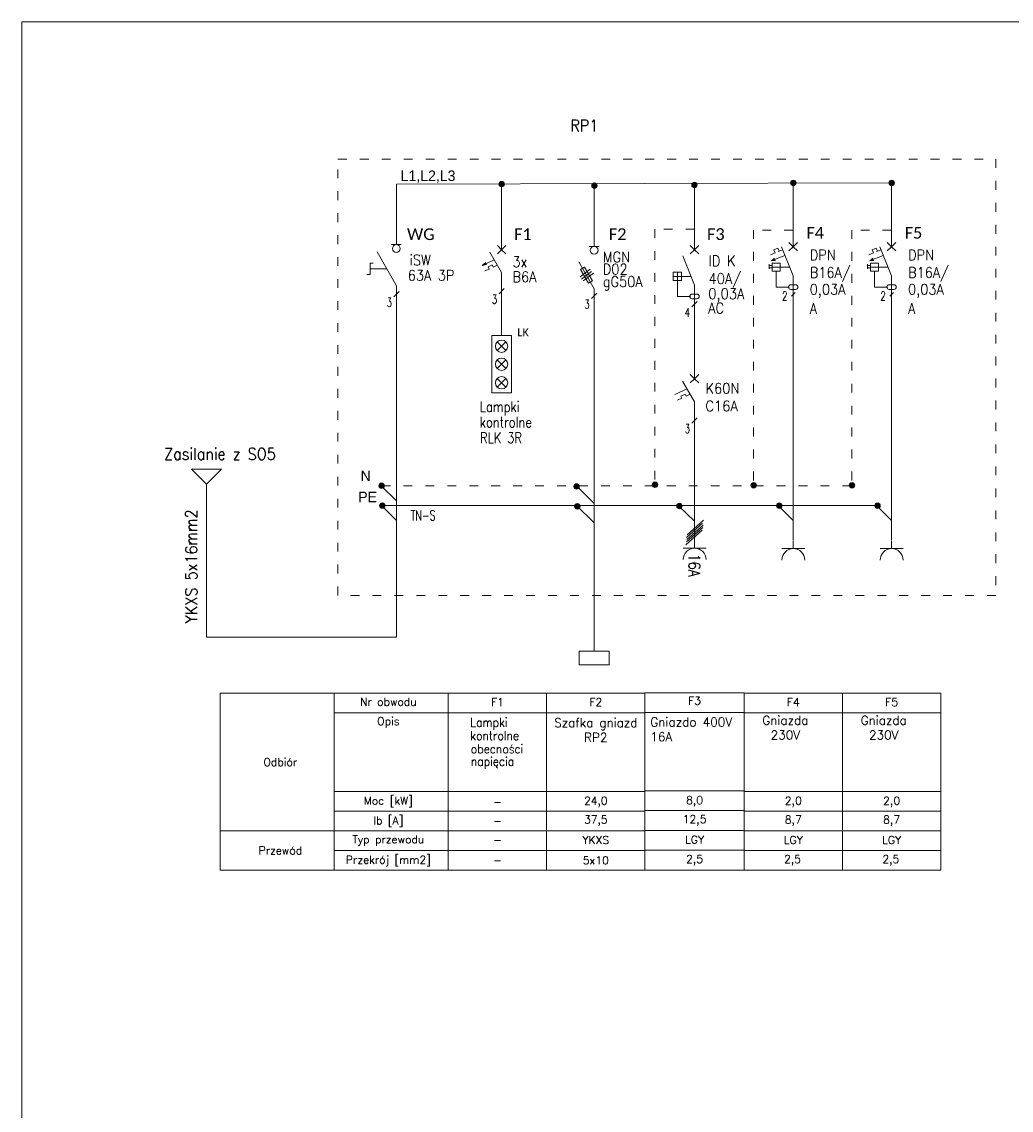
# Model space of a CAD drawing. Header units: millimetres. Extents: x 730 to 10409, y 1134 to 11940.
# Tile 13 of 49: x 756 to 2108, y 6565 to 8052. Entities that reach past the tile are written whole.
import ezdxf
from ezdxf.enums import TextEntityAlignment as Align

# ---------------------------------------------------------------- set-up
doc = ezdxf.new("R2010")
doc.units = ezdxf.units.MM
doc.linetypes.add('ACAD_ISO03W100', pattern=[30, 12, -18])
doc.layers.add('EL_OSP_Gniazda_Adresy', color=7, linetype='Continuous')
doc.layers.add('EL_OSP_Gniazda_Opisy', color=7, linetype='Continuous')
doc.layers.add('Schematy elektryka', color=7, linetype='Continuous', lineweight=9)
doc.styles.add('ELEKTR', font='romans.shx', dxfattribs={"width": 0.7})
doc.styles.add('ELEKTRYKA', font='simplex.shx')
doc.styles.add('SBC_Oz', font='Calibri', dxfattribs={"height": 2})
doc.styles.add('slv1-simplex', font='simplex.shx', dxfattribs={"width": 0.8})
doc.styles.add('STYLE3', font='romans.shx', dxfattribs={"width": 0.7, "height": 20})

# ---------------------------------------------------------------- blocks, each defined once
blk = doc.blocks.new('*U44')
at = {"ltscale": 2}
for p, q in [((-15, 0), (15, 0)), ((0, 0), (0, -10))]:
    blk.add_line(p, q, dxfattribs=at)
blk.add_arc((0, 15), 15, 180, 0, dxfattribs=at)
at = {"layer": 'EL_OSP_Gniazda_Adresy', "ltscale": 2, "width": 0.7}
blk.add_attdef('ADRES', text='', height=19, dxfattribs=at).set_placement((20, 5), align=Align.MIDDLE_LEFT)
at = {"layer": 'EL_OSP_Gniazda_Opisy', "ltscale": 2, "width": 0.7}
blk.add_attdef('LICZBAGNIAZD', text='', height=16, dxfattribs=at).set_placement((0, 15), align=Align.MIDDLE_CENTER)
blk = doc.blocks.new('*U45')
at = {"ltscale": 2}
for p, q in [((-15, 0), (15, 0)), ((0, 0), (0, -10))]:
    blk.add_line(p, q, dxfattribs=at)
blk.add_arc((0, 15), 15, 180, 0, dxfattribs=at)
at = {"layer": 'EL_OSP_Gniazda_Adresy', "ltscale": 2, "width": 0.7}
blk.add_attdef('ADRES', text='', height=19, dxfattribs=at).set_placement((20, 5), align=Align.MIDDLE_LEFT)
at = {"layer": 'EL_OSP_Gniazda_Opisy', "ltscale": 2, "width": 0.7}
blk.add_attdef('LICZBAGNIAZD', text='', height=16, dxfattribs=at).set_placement((0, 15), align=Align.MIDDLE_CENTER)
blk = doc.blocks.new('*U46')
at = {"ltscale": 2}
for p, q in [((-15, 0), (15, 0)), ((0, 0), (0, -10))]:
    blk.add_line(p, q, dxfattribs=at)
blk.add_arc((0, 15), 15, 180, 0, dxfattribs=at)
at = {"layer": 'EL_OSP_Gniazda_Adresy', "ltscale": 2, "width": 0.7}
blk.add_attdef('ADRES', text='', height=19, dxfattribs=at).set_placement((20, 5), align=Align.MIDDLE_LEFT)
at = {"layer": 'EL_OSP_Gniazda_Opisy', "ltscale": 2, "width": 0.7}
blk.add_attdef('LICZBAGNIAZD', text='', height=16, dxfattribs=at).set_placement((0, 15), align=Align.MIDDLE_CENTER)

msp = doc.modelspace()

# ---------------------------------------------------------------- hatches: boundary and pattern name
at = {"layer": 'Schematy elektryka', "lineweight": 15, "ltscale": 20}
h = msp.add_hatch(color=256, dxfattribs=at)
edge = h.paths.add_edge_path()
edge.add_arc((1411.54, 7830.08), 3.71, 0, 360)
h = msp.add_hatch(color=256, dxfattribs=at)
edge = h.paths.add_edge_path()
edge.add_arc((1538.35, 7827.92), 3.71, 0, 360)
h = msp.add_hatch(color=256, dxfattribs=at)
edge = h.paths.add_edge_path()
edge.add_arc((1675.08, 7828.92), 3.71, 0, 360)
h = msp.add_hatch(color=256, dxfattribs=at)
edge = h.paths.add_edge_path()
edge.add_arc((1810.3, 7831.7), 3.71, 0, 360)
h = msp.add_hatch(color=256, dxfattribs=at)
edge = h.paths.add_edge_path()
edge.add_arc((1944.7, 7831.7), 3.71, 0, 360)
h = msp.add_hatch(color=256, dxfattribs=at)
edge = h.paths.add_edge_path()
edge.add_arc((1247.41, 7417.95), 3.71, 0, 360)
h = msp.add_hatch(color=256, dxfattribs=at)
edge = h.paths.add_edge_path()
edge.add_arc((1513.93, 7417.01), 3.71, 0, 360)
h = msp.add_hatch(color=256, dxfattribs=at)
edge = h.paths.add_edge_path()
edge.add_arc((1621.14, 7419.34), 3.71, 0, 360)
h = msp.add_hatch(color=256, dxfattribs=at)
edge = h.paths.add_edge_path()
edge.add_arc((1756, 7418.68), 3.71, 0, 360)
h = msp.add_hatch(color=256, dxfattribs=at)
edge = h.paths.add_edge_path()
edge.add_arc((1890.4, 7418.68), 3.71, 0, 360)
h = msp.add_hatch(color=256, dxfattribs=at)
edge = h.paths.add_edge_path()
edge.add_arc((1248.52, 7390.81), 3.71, 0, 360)
h = msp.add_hatch(color=256, dxfattribs=at)
edge = h.paths.add_edge_path()
edge.add_arc((1515.04, 7389.86), 3.71, 0, 360)
h = msp.add_hatch(color=256, dxfattribs=at)
edge = h.paths.add_edge_path()
edge.add_arc((1654.59, 7390.29), 3.71, 0, 360)
h = msp.add_hatch(color=256, dxfattribs=at)
edge = h.paths.add_edge_path()
edge.add_arc((1790.93, 7390.71), 3.71, 0, 360)
h = msp.add_hatch(color=256, dxfattribs=at)
edge = h.paths.add_edge_path()
edge.add_arc((1925.33, 7390.71), 3.71, 0, 360)

# ---------------------------------------------------------------- linework, layer by layer
at = {"layer": 'Schematy elektryka', "lineweight": 15}
for p, q in [((1267.62, 7830.08), (1944.7, 7831.7)), ((1267.62, 7756.84), (1267.62, 7830.08)), ((1411.54, 7756.84), (1411.54, 7830.08)), ((1537.98, 7754.48), (1537.98, 7827.72)), ((1411.54, 7765.04), (1411.54, 7778.48)), ((1267.62, 7770.28), (1267.62, 7770.28)), ((1411.54, 7765.04), (1411.54, 7740.35)), ((1537.98, 7767.92), (1537.98, 7767.92)), ((1260.9, 7747.43), (1274.34, 7747.43)), ((1267.62, 7756.84), (1267.62, 7747.43)), ((1537.98, 7754.48), (1537.98, 7745.07)), ((1810, 7744.6), (1804.27, 7750.34)), ((1810, 7744.6), (1815.74, 7750.34)), ((1944.4, 7744.6), (1938.67, 7750.34)), ((1944.4, 7744.6), (1950.14, 7750.34)), ((1267.73, 7691.08), (1241.47, 7737.46)), ((1411.54, 7709.1), (1395.28, 7737.26)), ((1411.54, 7740.35), (1405.8, 7746.09)), ((1411.54, 7740.35), (1405.8, 7734.62)), ((1411.54, 7740.35), (1417.28, 7746.09)), ((1411.54, 7740.35), (1417.28, 7734.62)), ((1531.26, 7745.07), (1544.7, 7745.07)), ((1675.15, 7740.34), (1669.41, 7746.08)), ((1675.15, 7740.34), (1669.41, 7734.61)), ((1675.15, 7740.34), (1680.88, 7746.08)), ((1675.15, 7740.34), (1680.88, 7734.61)), ((1810, 7744.6), (1804.27, 7738.87)), ((1810, 7744.6), (1815.74, 7738.87)), ((1944.4, 7744.6), (1938.67, 7738.87)), ((1944.4, 7744.6), (1950.14, 7738.87)), ((1231.75, 7714.27), (1231.75, 7722.04)), ((1231.75, 7722.04), (1235.99, 7722.04)), ((1401.35, 7726.75), (1384.7, 7718.99)), ((1389.75, 7723.08), (1384.7, 7718.99)), ((1384.7, 7718.99), (1391.09, 7720.22)), ((1398.67, 7719.6), (1392.96, 7716.94)), ((1400.01, 7716.74), (1398.67, 7719.6)), ((1405.62, 7719.36), (1400.01, 7716.74)), ((1227.51, 7706.49), (1231.75, 7706.49)), ((1254.6, 7714.27), (1231.75, 7714.27)), ((1231.75, 7714.27), (1231.75, 7706.49)), ((1394.29, 7714.08), (1388.57, 7711.41)), ((1392.96, 7716.94), (1394.29, 7714.08)), ((1411.54, 7709.1), (1411.54, 7684.41)), ((1267.73, 7210.96), (1267.73, 7691.08)), ((1810, 7674.2), (1810.18, 7526.78)), ((1944.4, 7674.2), (1944.58, 7526.78)), ((1267.73, 7662.76), (1267.73, 7662.76)), ((1810.18, 7526.78), (1810.18, 7343.2)), ((1944.58, 7526.78), (1944.58, 7343.2)), ((1267.84, 7397.25), (1247.25, 7417.44)), ((1537.98, 7393.92), (1514.4, 7417.32)), ((1267.73, 7370.69), (1247.14, 7390.88)), ((1537.98, 7367.48), (1514, 7390.92)), ((1810.18, 7370.69), (1789.58, 7390.88)), ((1944.58, 7370.69), (1923.98, 7390.88)), ((1182.74, 7134.79), (1026.83, 7134.79)), ((1182.74, 6892.87), (1182.74, 7134.79)), ((1182.74, 7107.91), (1338.64, 7107.91)), ((1338.64, 7107.91), (1473.04, 7107.91)), ((1473.04, 7107.91), (1607.44, 7107.91)), ((1742.98, 7107.91), (1877.38, 7107.91)), ((1877.38, 7107.91), (2011.78, 7107.91)), ((1182.74, 7000.39), (1338.64, 7000.39)), ((1338.64, 7000.39), (1473.04, 7000.39)), ((1473.04, 7000.39), (1607.44, 7000.39)), ((1742.98, 7000.39), (1877.38, 7000.39)), ((1877.38, 7000.39), (2011.78, 7000.39)), ((1182.74, 6973.51), (1338.64, 6973.51)), ((1338.64, 6973.51), (1473.04, 6973.51)), ((1473.04, 6973.51), (1607.44, 6973.51)), ((1742.98, 6973.51), (1877.38, 6973.51)), ((1877.38, 6973.51), (2011.78, 6973.51)), ((1134.35, 6946.63), (1026.83, 6946.63)), ((1134.35, 6946.63), (1258, 6946.63)), ((1134.35, 6946.63), (1338.64, 6946.63)), ((1338.64, 6946.63), (1473.04, 6946.63)), ((1473.04, 6946.63), (1607.44, 6946.63)), ((1742.98, 6946.63), (1877.38, 6946.63)), ((1877.38, 6946.63), (2011.78, 6946.63)), ((1182.74, 6919.75), (1338.64, 6919.75)), ((1338.64, 6919.75), (1473.04, 6919.75)), ((1473.04, 6919.75), (1607.44, 6919.75)), ((1742.98, 6919.75), (1877.38, 6919.75)), ((1877.38, 6919.75), (2011.78, 6919.75)), ((1026.83, 6892.87), (1182.74, 6892.87)), ((1080.59, 6892.87), (1080.59, 6892.87))]:
    msp.add_line(p, q, dxfattribs=at)
at = {"layer": 'Schematy elektryka'}
for p, q in [((1675.15, 7739.6), (1675.15, 7828.44)), ((1675.15, 7671.9), (1675.15, 7592.24)), ((1675.15, 7611.36), (1675.15, 7564.18)), ((1675.15, 7589.85), (1675.15, 7589.85)), ((1675.15, 7564.18), (1669.37, 7569.95)), ((1675.15, 7564.18), (1680.93, 7569.95)), ((1675.15, 7532.69), (1658.77, 7561.07)), ((1675.15, 7564.18), (1669.37, 7558.4)), ((1675.15, 7564.18), (1680.93, 7558.4)), ((1664.88, 7550.47), (1648.11, 7542.65)), ((1662.18, 7543.27), (1656.43, 7540.58)), ((1656.43, 7540.58), (1657.77, 7537.71)), ((1663.53, 7540.39), (1662.18, 7543.27)), ((1669.18, 7543.03), (1663.53, 7540.39)), ((1657.77, 7537.71), (1652.01, 7535.02)), ((1675.15, 7532.69), (1675.15, 7507.82)), ((1675.27, 7507.82), (1675.27, 7343.2)), ((1007.98, 7420.28), (987.46, 7440.8)), ((987.46, 7440.8), (1007.98, 7440.8)), ((1007.98, 7440.8), (1028.5, 7440.8)), ((1028.5, 7440.8), (1007.98, 7420.28)), ((1674.92, 7369.5), (1654.17, 7389.84)), ((1664, 7347.2), (1686.28, 7366.92)), ((1664.16, 7341.33), (1686.44, 7361.05)), ((1664.65, 7344.43), (1686.93, 7364.15)), ((1664.99, 7351.1), (1687.27, 7370.82)), ((1663.17, 7337.43), (1685.45, 7357.15)), ((1026.83, 7134.79), (1026.83, 6892.87)), ((1607.44, 7108.14), (1742.98, 7108.14)), ((1607.44, 7001.3), (1742.98, 7001.3)), ((1607.44, 6974.19), (1742.98, 6974.19)), ((1607.44, 6947.09), (1742.98, 6947.09)), ((1607.44, 6919.98), (1742.98, 6919.98))]:
    msp.add_line(p, q, dxfattribs=at)
at = {"layer": 'Schematy elektryka', "lineweight": 15, "ltscale": 0.6}
for p, q in [((1810, 7744.6), (1810, 7829.47)), ((1944.4, 7744.6), (1944.4, 7829.47)), ((1411.54, 7684.41), (1411.54, 7622.98)), ((1537.98, 7686.99), (1537.98, 7192.24)), ((1007.98, 7210.96), (1267.73, 7210.96))]:
    msp.add_line(p, q, dxfattribs=at)
at = {"layer": 'Schematy elektryka', "linetype": 'ACAD_ISO03W100', "lineweight": 9}
for p, q in [((1675.15, 7768.58), (1620.91, 7768.58)), ((1620.91, 7768.58), (1620.91, 7419.92)), ((1809.87, 7767.37), (1755.64, 7767.37)), ((1755.64, 7767.37), (1755.64, 7418.71)), ((1944.27, 7767.37), (1890.04, 7767.37)), ((1890.04, 7767.37), (1890.04, 7418.71))]:
    msp.add_line(p, q, dxfattribs=at)
at = {"layer": 'Schematy elektryka', "ltscale": 2}
for p, q in [((1675.15, 7740.34), (1675.15, 7762.9)), ((1675.15, 7691.97), (1659.03, 7732.27)), ((1657.41, 7704.06), (1646.13, 7704.06)), ((1651.77, 7709.7), (1651.77, 7698.42)), ((1675.15, 7661.34), (1675.15, 7691.97)), ((1678.77, 7669.59), (1671.52, 7662.34)), ((1678.77, 7510.78), (1671.52, 7503.53))]:
    msp.add_line(p, q, dxfattribs=at)
at = {"layer": 'Schematy elektryka', "lineweight": 15, "ltscale": 4}
for p, q in [((1778.93, 7733.64), (1785.22, 7736.16)), ((1779.7, 7725.15), (1798.74, 7732.76)), ((1789.41, 7737.83), (1795.7, 7740.35)), ((1913.33, 7733.64), (1919.62, 7736.16)), ((1914.1, 7725.15), (1933.14, 7732.76)), ((1923.81, 7737.83), (1930.1, 7740.35)), ((1777.25, 7714.13), (1777.25, 7720.53)), ((1781.25, 7718.9), (1777.25, 7718.9)), ((1781.2, 7725.75), (1784.4, 7728.95)), ((1781.2, 7725.75), (1785.73, 7725.64)), ((1911.65, 7714.13), (1911.65, 7720.53)), ((1915.65, 7718.9), (1911.65, 7718.9)), ((1915.6, 7725.75), (1918.8, 7728.95)), ((1915.6, 7725.75), (1920.13, 7725.64)), ((1781.25, 7715.7), (1777.25, 7715.7)), ((1915.65, 7715.7), (1911.65, 7715.7))]:
    msp.add_line(p, q, dxfattribs=at)
at = {"layer": 'Schematy elektryka', "lineweight": 15, "ltscale": 2}
for p, q in [((1810, 7704.6), (1794, 7744.6)), ((1944.4, 7704.6), (1928.4, 7744.6)), ((1792.4, 7716.6), (1781.2, 7716.6)), ((1810, 7674.2), (1810, 7704.6)), ((1926.8, 7716.6), (1915.6, 7716.6)), ((1944.4, 7674.2), (1944.4, 7704.6)), ((1271.33, 7683.25), (1264.13, 7676.05)), ((1415.14, 7687.35), (1407.94, 7680.15)), ((1541.58, 7680.89), (1534.38, 7673.69)), ((1812.5, 7682.06), (1807.5, 7677.06)), ((1946.9, 7682.06), (1941.9, 7677.06)), ((1417.48, 7614.54), (1405.6, 7602.66)), ((1417.48, 7602.66), (1405.6, 7614.54)), ((1417.48, 7589.93), (1405.6, 7578.05)), ((1417.48, 7578.05), (1405.6, 7589.93)), ((1417.48, 7564.6), (1405.6, 7552.72)), ((1417.48, 7552.72), (1405.6, 7564.6))]:
    msp.add_line(p, q, dxfattribs=at)
at = {"layer": 'Schematy elektryka', "lineweight": 18}
for p, q in [((1537.98, 7686.99), (1516.97, 7724.09)), ((1518.78, 7703.4), (1532.67, 7713.87)), ((1520.53, 7700.31), (1534.42, 7710.77)), ((1523.02, 7697.77), (1536.91, 7708.24))]:
    msp.add_line(p, q, dxfattribs=at)
at = {"layer": 'Schematy elektryka', "ltscale": 5}
for p, q in [((1652.58, 7704.06), (1670.31, 7704.06)), ((1651.77, 7676.66), (1651.77, 7698.42)), ((1668.7, 7676.66), (1651.77, 7676.66)), ((1671.92, 7679.88), (1678.37, 7679.88)), ((1671.92, 7673.43), (1678.37, 7673.43))]:
    msp.add_line(p, q, dxfattribs=at)
at = {"layer": 'Schematy elektryka', "lineweight": 15, "ltscale": 5}
for p, q in [((1786.8, 7689.4), (1786.8, 7711)), ((1787.6, 7716.6), (1805.2, 7716.6)), ((1921.2, 7689.4), (1921.2, 7711)), ((1922, 7716.6), (1939.6, 7716.6)), ((1803.6, 7689.4), (1786.8, 7689.4)), ((1806.8, 7692.6), (1813.2, 7692.6)), ((1938, 7689.4), (1921.2, 7689.4)), ((1941.2, 7692.6), (1947.6, 7692.6)), ((1806.8, 7686.2), (1813.2, 7686.2)), ((1941.2, 7686.2), (1947.6, 7686.2))]:
    msp.add_line(p, q, dxfattribs=at)
at = {"layer": 'Schematy elektryka', "lineweight": 9}
msp.add_line((1007.98, 7210.96), (1007.98, 7420.28), dxfattribs=at)
at = {"layer": 'Schematy elektryka', "linetype": 'ACAD_ISO03W100'}
msp.add_line((1247.41, 7417.95), (1890.04, 7417.8), dxfattribs=at)
at = {"layer": 'Schematy elektryka', "linetype": 'ByBlock', "lineweight": 15, "ltscale": 0.7}
msp.add_line((1247.14, 7390.88), (1923.98, 7390.88), dxfattribs=at)
at = {"layer": 'Schematy elektryka'}
for points in [[(755.65, 8051.85), (4955.65, 8051.85), (4955.65, 5081.85), (755.65, 5081.85)], [(1607.44, 6892.87), (1607.44, 7134.93), (1742.98, 7134.93), (1742.98, 6892.87)]]:
    msp.add_lwpolyline(points, close=True, dxfattribs=at)
at = {"layer": 'Schematy elektryka', "linetype": 'ACAD_ISO03W100'}
msp.add_lwpolyline([(1187.85, 7864.36), (2087.04, 7864.36), (2087.04, 7268.24), (1187.85, 7268.24)], close=True, dxfattribs=at)
at = {"layer": 'Schematy elektryka', "lineweight": 15, "ltscale": 4}
for points in [[(1785.22, 7736.16), (1785.22, 7736.16), (1783.54, 7740.34), (1789.24, 7742.62), (1790.91, 7738.43)], [(1919.62, 7736.16), (1919.62, 7736.16), (1917.94, 7740.34), (1923.64, 7742.62), (1925.31, 7738.43)]]:
    msp.add_lwpolyline(points, dxfattribs=at)
at = {"layer": 'Schematy elektryka', "lineweight": 15, "ltscale": 2}
for points in [[(1781.2, 7722.2), (1792.4, 7722.2), (1792.4, 7711), (1781.2, 7711)], [(1915.6, 7722.2), (1926.8, 7722.2), (1926.8, 7711), (1915.6, 7711)]]:
    msp.add_lwpolyline(points, close=True, dxfattribs=at)
at = {"layer": 'Schematy elektryka', "lineweight": 18}
msp.add_lwpolyline([(1530.1, 7694.64), (1535.69, 7697.87), (1524.94, 7716.49), (1519.35, 7713.27)], close=True, dxfattribs=at)
at = {"layer": 'Schematy elektryka', "ltscale": 2}
msp.add_lwpolyline([(1646.13, 7709.7), (1657.41, 7709.7), (1657.41, 7698.42), (1646.13, 7698.42)], close=True, dxfattribs=at)
at = {"layer": 'Schematy elektryka', "lineweight": 15}
for points in [[(1424.98, 7623.23), (1424.98, 7544.73), (1398.1, 7544.73), (1398.1, 7623.23)], [(1338.64, 6892.87), (1338.64, 7134.79), (1473.04, 7134.79), (1473.04, 6892.87)], [(1473.04, 6892.87), (1473.04, 7134.79), (1607.44, 7134.79), (1607.44, 6892.87)], [(1742.98, 6892.87), (1742.98, 7134.79), (1877.38, 7134.79), (1877.38, 6892.87)], [(1877.38, 6892.87), (1877.38, 7134.79), (2011.78, 7134.79), (2011.78, 6892.87)]]:
    msp.add_lwpolyline(points, close=True, dxfattribs=at)
at = {"layer": 'Schematy elektryka', "lineweight": 15, "ltscale": 0.6}
msp.add_lwpolyline([(1558.47, 7192.24), (1517.48, 7192.24), (1517.48, 7173.43), (1558.47, 7173.43)], close=True, dxfattribs=at)
at = {"layer": 'Schematy elektryka', "lineweight": 15}
msp.add_lwpolyline([(1134.35, 6892.87), (1338.64, 6892.87), (1338.64, 7134.79), (1134.35, 7134.79)], dxfattribs=at)
at = {"layer": 'Schematy elektryka', "lineweight": 15, "ltscale": 20}
for centre in [(1411.54, 7830.08), (1538.35, 7827.92), (1675.08, 7828.92), (1810.3, 7831.7), (1944.7, 7831.7), (1247.41, 7417.95), (1513.93, 7417.01), (1621.14, 7419.34), (1756, 7418.68), (1890.4, 7418.68), (1248.52, 7390.81), (1515.04, 7389.86), (1654.59, 7390.29), (1790.93, 7390.71), (1925.33, 7390.71)]:
    msp.add_circle(centre, 3.71, dxfattribs=at)
at = {"layer": 'Schematy elektryka', "lineweight": 15}
for centre, radius in [((1267.62, 7742.06), 5.38), ((1537.98, 7739.7), 5.38), ((1411.54, 7608.6), 8.4), ((1411.54, 7583.99), 8.4), ((1411.54, 7558.66), 8.4)]:
    msp.add_circle(centre, radius, dxfattribs=at)
at = {"layer": 'Schematy elektryka', "lineweight": 15, "ltscale": 4}
for centre in [(1803.6, 7689.4), (1938, 7689.4)]:
    msp.add_circle(centre, 0.4, dxfattribs=at)
at = {"layer": 'Schematy elektryka', "ltscale": 4}
msp.add_circle((1668.7, 7676.66), 0.403, dxfattribs=at)
at = {"layer": 'Schematy elektryka', "lineweight": 15, "ltscale": 5}
for centre, start, end in [((1806.8, 7689.4), 90, 270), ((1813.2, 7689.4), 270, 90), ((1941.2, 7689.4), 90, 270), ((1947.6, 7689.4), 270, 90)]:
    msp.add_arc(centre, 3.2, start, end, dxfattribs=at)
at = {"layer": 'Schematy elektryka', "ltscale": 5}
for centre, start, end in [((1671.92, 7676.66), 90, 270), ((1678.37, 7676.66), 270, 90)]:
    msp.add_arc(centre, 3.22, start, end, dxfattribs=at)

# ---------------------------------------------------------------- block references
at = {"layer": 'Schematy elektryka', "lineweight": 15, "ltscale": 2, "xscale": 1.040000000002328, "yscale": 1.040000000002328, "zscale": 1.040000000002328, "rotation": 180}
for name, p in [('*U44', (1675.27, 7332.8)), ('*U45', (1810.18, 7332.06)), ('*U46', (1944.58, 7332.06))]:
    msp.add_blockref(name, p, dxfattribs=at)

# ---------------------------------------------------------------- texts
at = {"layer": 'Schematy elektryka', "lineweight": 15, "style": 'ELEKTRYKA', "width": 0.9}
for s, p in [('RP1', (1524.59, 7909.99)), ('Zasilanie z SO5', (1026.54, 7461.87))]:
    msp.add_text(s, height=16, dxfattribs=at).set_placement(p, align=Align.MIDDLE)
at = {"layer": 'Schematy elektryka', "lineweight": 15, "ltscale": 2, "style": 'ELEKTR'}
for s, height, width, p in [('iSW', 14.4, 0.9, (1285.86, 7726.38)), ('MGN', 14.4, 0.9, (1549.83, 7730.45)), ('DPN', 14.4, 0.9, (1832.64, 7733.24)), ('DPN', 14.4, 0.9, (1967.04, 7733.24)), ('3x', 14.4, 0.9, (1426.36, 7724.02)), ('D02', 14.4, 0.9, (1549.83, 7713.93)), ('B16A/', 14.4, 0.9, (1832.64, 7709.25)), ('B16A/', 14.4, 0.9, (1967.04, 7709.25)), ('63A 3P', 14.4, 0.9, (1283.16, 7705.52)), ('B6A', 14.4, 0.9, (1426.36, 7703.37)), ('gG50A', 14.4, 0.9, (1549.83, 7696.91)), ('0,03A', 14.4, 0.9, (1832.64, 7686.31)), ('0,03A', 14.4, 0.9, (1967.04, 7686.31)), ('3', 12, 0.7, (1254.43, 7668.53)), ('3', 12, 0.7, (1398.24, 7672.64)), ('2', 12, 0.7, (1794.93, 7677.26)), ('2', 12, 0.7, (1929.33, 7677.26)), ('3', 12, 0.7, (1524.68, 7666.17)), ('Lampki', 14.4, 0.8, (1381.72, 7525.97)), ('kontrolne', 14.4, 0.8, (1381.72, 7504.96)), ('RLK 3R', 14.4, 0.8, (1382.1, 7483.45)), ('Lampki', 12, 0.9, (1368.67, 7094.73)), ('kontrolne', 12, 0.9, (1368.67, 7076.65)), ('obecności', 12, 0.9, (1369.43, 7058.46)), ('napięcia', 12, 0.9, (1369.43, 7041.42))]:
    msp.add_text(s, height=height, dxfattribs=dict(at, width=width)).set_placement(p, align=Align.MIDDLE_LEFT)
at = {"layer": 'Schematy elektryka', "ltscale": 2, "style": 'ELEKTR'}
for s, height, width, p in [('ID K', 14.508, 0.9, (1694.36, 7725.21)), ('40A/', 14.508, 0.9, (1694.36, 7701.04)), ('0,03A', 14.508, 0.9, (1694.02, 7680.35)), ('4', 12.09, 0.7, (1661.75, 7654.77)), ('AC', 14.508, 0.9, (1693.71, 7660.66)), ('K60N', 14.508, 0.9, (1690.07, 7551.09)), ('C16A', 14.508, 0.9, (1690.07, 7526.92)), ('3', 12.09, 0.7, (1661.75, 7495.95))]:
    msp.add_text(s, height=height, dxfattribs=dict(at, width=width)).set_placement(p, align=Align.MIDDLE_LEFT)
at = {"layer": 'Schematy elektryka', "lineweight": 18, "ltscale": 2, "style": 'ELEKTR', "width": 0.9}
for p in [(1832.63, 7660.08), (1967.03, 7660.08)]:
    msp.add_text('A', height=14.4, dxfattribs=at).set_placement(p, align=Align.MIDDLE_LEFT)
at = {"layer": 'Schematy elektryka', "lineweight": 15, "style": 'ELEKTRYKA', "width": 0.9}
msp.add_text('YKXS 5x16mm2', height=16, rotation=90, dxfattribs=at).set_placement((987.26, 7307.99), align=Align.MIDDLE)
at = {"layer": 'Schematy elektryka', "lineweight": 15, "style": 'ELEKTRYKA'}
for s, p in [('Nr obwodu', (1256.72, 7122.83)), ('Opis', (1256.72, 7094.92)), ('Odbiór', (1109.12, 7040.71)), ('Moc [kW]', (1256.72, 6986.95)), ('Ib [A]', (1256.72, 6960.07)), ('Typ przewodu', (1256.72, 6933.19)), ('Przewód', (1109.12, 6919.75)), ('Przekrój [mm2]', (1256.72, 6906.31))]:
    msp.add_text(s, height=10.752, dxfattribs=at).set_placement(p, align=Align.MIDDLE)
at = {"layer": 'Schematy elektryka', "lineweight": 15, "char_height": 14.4, "attachment_point": 1}
for s, insert, width in [('L1,L2,L3', (1273.47, 7848.69), 8.1082), ('N', (1218.75, 7438.75), 8.1082), ('PE', (1215.57, 7409.88), 9.9508)]:
    msp.add_mtext(s, dxfattribs=dict(at, insert=insert, width=width))
at = {"layer": 'Schematy elektryka', "lineweight": 15, "ltscale": 0.6, "insert": (1287.24, 7384.2), "char_height": 13.44, "width": 57.1148, "attachment_point": 1, "style": 'STYLE3'}
msp.add_mtext('TN-S', dxfattribs=at)
at = {"layer": 'Schematy elektryka', "insert": (1683.07, 7325.22), "char_height": 16, "attachment_point": 1, "rotation": 270, "style": 'slv1-simplex'}
msp.add_mtext_dynamic_manual_height_columns('16A', width=62.1915, gutter_width=12.5, heights=[0], dxfattribs=at)
at = {"layer": 'Schematy elektryka', "lineweight": 15, "style": 'ELEKTRYKA'}
for s, insert, char_height, width, attachment_point in [('F1', (1405.84, 7122.41), 10.752, 115.9378, 5), ('F2', (1540.24, 7122.41), 10.752, 115.9378, 5), ('F4', (1810.18, 7122.41), 10.752, 115.9378, 5), ('F5', (1944.58, 7122.41), 10.752, 115.9378, 5), ('Szafka gniazd RP2', (1540.24, 7100.31), 12, 134.4, 2), ('Gniazda 230V', (1799.33, 7103.52), 12, 80, 2), ('Gniazda 230V', (1933.73, 7103.52), 12, 80, 2), ('24,0', (1540.24, 6986.06), 10.752, 134.4, 5), ('2,0', (1810.18, 6986.06), 10.752, 134.4, 5), ('2,0', (1944.58, 6986.06), 10.752, 134.4, 5), ('-', (1405.84, 6986.06), 10.75, 134.4, 5), ('-', (1405.84, 6960.31), 10.75, 134.4, 5), ('37,5', (1540.24, 6960.31), 10.752, 134.4, 5), ('8,7', (1810.18, 6960.31), 10.752, 134.4, 5), ('8,7', (1944.58, 6960.31), 10.752, 134.4, 5), ('-', (1405.84, 6934.15), 10.75, 134.4, 5), ('YKXS', (1540.24, 6934.15), 10.752, 134.4, 5), ('LGY', (1810.18, 6934.15), 10.752, 134.4, 5), ('LGY', (1944.58, 6934.15), 10.752, 134.4, 5), ('-', (1405.84, 6906.29), 10.75, 134.4, 5), ('5x10', (1540.24, 6906.29), 10.752, 134.4, 5), ('2,5', (1809.14, 6906.29), 10.752, 134.4, 5), ('2,5', (1943.54, 6906.29), 10.752, 134.4, 5)]:
    msp.add_mtext(s, dxfattribs=dict(at, insert=insert, char_height=char_height, width=width, attachment_point=attachment_point))
at = {"layer": 'Schematy elektryka', "style": 'ELEKTRYKA'}
for s, insert, char_height, width, attachment_point in [('F3', (1675.21, 7124.35), 10.843, 116.9157, 5), ('Gniazdo 400V 16A', (1614.74, 7101.31), 12.09, 128.2372, 1), ('8,0', (1675.21, 6986.85), 10.843, 135.5336, 5), ('12,5', (1675.21, 6960.88), 10.843, 135.5336, 5), ('LGY', (1675.21, 6934.5), 10.843, 135.5336, 5), ('2,5', (1675.21, 6906.41), 10.843, 135.5336, 5)]:
    msp.add_mtext(s, dxfattribs=dict(at, insert=insert, char_height=char_height, width=width, attachment_point=attachment_point))
at = {"layer": 'Schematy elektryka', "lineweight": 15, "style": 'SBC_Oz'}
for tag, p, height in [('WG', (1282.17, 7753.64), 16), ('F1', (1428.41, 7753.64), 16), ('F2', (1558.02, 7753.67), 16), ('F4', (1827.95, 7755.51), 16), ('F5', (1962.35, 7755.51), 16), ('LK', (1432.94, 7622.29), 10.75)]:
    msp.add_attdef(tag, p, '', height=height, dxfattribs=at)
at = {"layer": 'Schematy elektryka', "style": 'SBC_Oz'}
msp.add_attdef('F3', (1692.14, 7753.68), '', height=16.12, dxfattribs=at)

doc.saveas('drawing.dxf')
